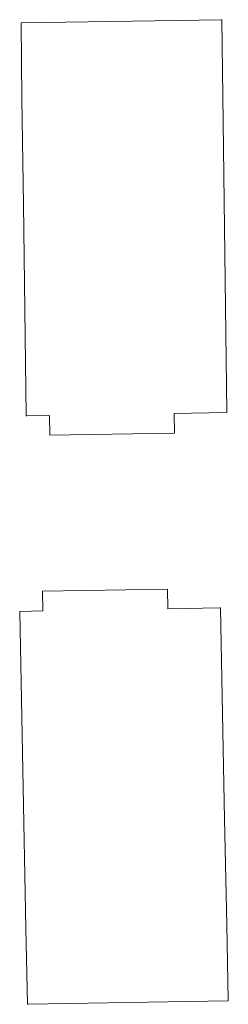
# Model space of a CAD drawing. Header units: millimetres. Extents: x -3260 to 608, y -1134 to 899.
# Tile 4 of 256: x -399 to -358, y -770 to -573. Entities that reach past the tile are written whole.
import ezdxf

# ---------------------------------------------------------------- set-up
doc = ezdxf.new("R2010")
doc.units = ezdxf.units.MM
doc.header["$MEASUREMENT"] = 0
doc.layers.add('Layer 1', color=7, linetype='Continuous')

msp = doc.modelspace()

# ---------------------------------------------------------------- linework, layer by layer
at = {"layer": 'Layer 1', "color": 1, "lineweight": 0}
for points in [[(-399.092, -573.463), (-399.0843, -573.4412), (-399.0778, -573.4191), (-399.0637, -573.3997), (-399.0637, -573.3997), (-399.041, -573.3884), (-399.019, -573.3762), (-398.9931, -573.3727), (-398.9931, -573.3727), (-398.9931, -573.3727), (-358.998, -572.758), (-358.998, -572.758), (-358.998, -572.758), (-358.998, -572.758), (-358.9591, -572.7642), (-358.9591, -572.7642), (-358.9591, -572.7642), (-358.9591, -572.7642), (-358.9271, -572.7829), (-358.9271, -572.7829), (-358.9271, -572.7829), (-358.9271, -572.7829), (-358.9051, -572.8109), (-358.9051, -572.8109), (-358.9051, -572.8109), (-358.9051, -572.8109), (-358.8967, -572.8452), (-358.8967, -572.8452), (-358.8967, -572.8452), (-358.8967, -572.8452), (-358.713, -587.9764), (-358.713, -587.9764), (-358.713, -587.9764), (-358.713, -587.9764), (-358.4296, -609.1066), (-358.4296, -609.1066), (-358.4296, -609.1066), (-358.4296, -609.1066), (-357.8629, -651.367), (-357.8629, -651.367), (-357.8629, -651.367), (-357.8629, -651.367), (-357.8703, -651.4016), (-357.8703, -651.4016), (-357.8703, -651.4016), (-357.8703, -651.4016), (-357.8913, -651.4303), (-357.8913, -651.4303), (-357.8913, -651.4303), (-357.8913, -651.4303), (-357.923, -651.4498), (-357.923, -651.4498), (-357.923, -651.4498), (-357.923, -651.4498), (-357.9617, -651.4573), (-357.9617, -651.4573), (-357.9617, -651.4573), (-357.9617, -651.4573), (-368.4204, -651.6181), (-368.4204, -651.6181), (-368.4204, -651.6181), (-368.4204, -651.6181), (-368.3549, -655.5617), (-368.3549, -655.5617), (-368.3549, -655.5617), (-368.3549, -655.5617), (-393.3515, -655.977), (-393.3515, -655.977), (-393.3515, -655.977), (-393.3515, -655.977), (-393.4175, -652.0022), (-393.4175, -652.0022), (-393.4175, -652.0022), (-393.4175, -652.0022), (-397.957, -652.072), (-397.957, -652.072), (-397.957, -652.072), (-397.957, -652.072), (-397.9962, -652.0656), (-397.9962, -652.0656), (-397.9962, -652.0656), (-398.0243, -652.0452), (-398.0485, -652.0198), (-398.0581, -651.9848), (-398.0581, -651.9848), (-398.0581, -651.9848), (-398.6249, -609.7244), (-398.6249, -609.7244), (-398.6249, -609.7244), (-398.6249, -609.7244), (-398.9082, -588.5942), (-398.9082, -588.5942), (-398.9082, -588.5942), (-398.9082, -588.5942), (-399.092, -573.463), (-399.092, -573.463)], [(-397.7875, -769.8574), (-397.7791, -769.8789), (-397.7719, -769.9008), (-397.7571, -769.9197), (-397.7571, -769.9197), (-397.7341, -769.9303), (-397.7116, -769.9418), (-397.6857, -769.9444), (-397.6857, -769.9444), (-397.6857, -769.9444), (-357.6922, -769.2301), (-357.6922, -769.2301), (-357.6922, -769.2301), (-357.6922, -769.2301), (-357.6535, -769.2226), (-357.6535, -769.2226), (-357.6535, -769.2226), (-357.6535, -769.2226), (-357.6221, -769.2028), (-357.6221, -769.2028), (-357.6221, -769.2028), (-357.6221, -769.2028), (-357.6011, -769.1741), (-357.6011, -769.1741), (-357.6011, -769.1741), (-357.6011, -769.1741), (-357.5939, -769.1395), (-357.5939, -769.1395), (-357.5939, -769.1395), (-357.5939, -769.1395), (-357.913, -754.0106), (-357.913, -754.0106), (-357.913, -754.0106), (-357.913, -754.0106), (-358.3317, -732.8826), (-358.3317, -732.8826), (-358.3317, -732.8826), (-358.3317, -732.8826), (-359.1692, -690.6267), (-359.1692, -690.6267), (-359.1692, -690.6267), (-359.1692, -690.6267), (-359.1778, -690.5924), (-359.1778, -690.5924), (-359.1778, -690.5924), (-359.1778, -690.5924), (-359.1998, -690.5644), (-359.1998, -690.5644), (-359.1998, -690.5644), (-359.1998, -690.5644), (-359.2321, -690.5459), (-359.2321, -690.5459), (-359.2321, -690.5459), (-359.2321, -690.5459), (-359.271, -690.5397), (-359.271, -690.5397), (-359.271, -690.5397), (-359.271, -690.5397), (-369.7293, -690.7264), (-369.7293, -690.7264), (-369.7293, -690.7264), (-369.7293, -690.7264), (-369.7948, -686.7829), (-369.7948, -686.7829), (-369.7948, -686.7829), (-369.7948, -686.7829), (-394.7914, -687.1982), (-394.7914, -687.1982), (-394.7914, -687.1982), (-394.7914, -687.1982), (-394.7253, -691.173), (-394.7253, -691.173), (-394.7253, -691.173), (-394.7253, -691.173), (-399.2646, -691.2541), (-399.2646, -691.2541), (-399.2646, -691.2541), (-399.2646, -691.2541), (-399.3036, -691.2618), (-399.3036, -691.2618), (-399.3036, -691.2618), (-399.331, -691.2831), (-399.3544, -691.3093), (-399.3628, -691.3446), (-399.3628, -691.3446), (-399.3628, -691.3446), (-398.5253, -733.6005), (-398.5253, -733.6005), (-398.5253, -733.6005), (-398.5253, -733.6005), (-398.1065, -754.7284), (-398.1065, -754.7284), (-398.1065, -754.7284), (-398.1065, -754.7284), (-397.7875, -769.8574), (-397.7875, -769.8574)]]:
    msp.add_open_spline(points, degree=3, knots=[0, 0, 0, 0, 0.04, 0.04, 0.04, 0.04, 0.08, 0.08, 0.08, 0.08, 0.12, 0.12, 0.12, 0.12, 0.16, 0.16, 0.16, 0.16, 0.2, 0.2, 0.2, 0.2, 0.24, 0.24, 0.24, 0.24, 0.28, 0.28, 0.28, 0.28, 0.32, 0.32, 0.32, 0.32, 0.36, 0.36, 0.36, 0.36, 0.4, 0.4, 0.4, 0.4, 0.44, 0.44, 0.44, 0.44, 0.48, 0.48, 0.48, 0.48, 0.52, 0.52, 0.52, 0.52, 0.56, 0.56, 0.56, 0.56, 0.6, 0.6, 0.6, 0.6, 0.64, 0.64, 0.64, 0.64, 0.68, 0.68, 0.68, 0.68, 0.72, 0.72, 0.72, 0.72, 0.76, 0.76, 0.76, 0.76, 0.8, 0.8, 0.8, 0.8, 0.84, 0.84, 0.84, 0.84, 0.88, 0.88, 0.88, 0.88, 0.92, 0.92, 0.92, 0.92, 1, 1, 1, 1], dxfattribs=at)

doc.saveas('drawing.dxf')
